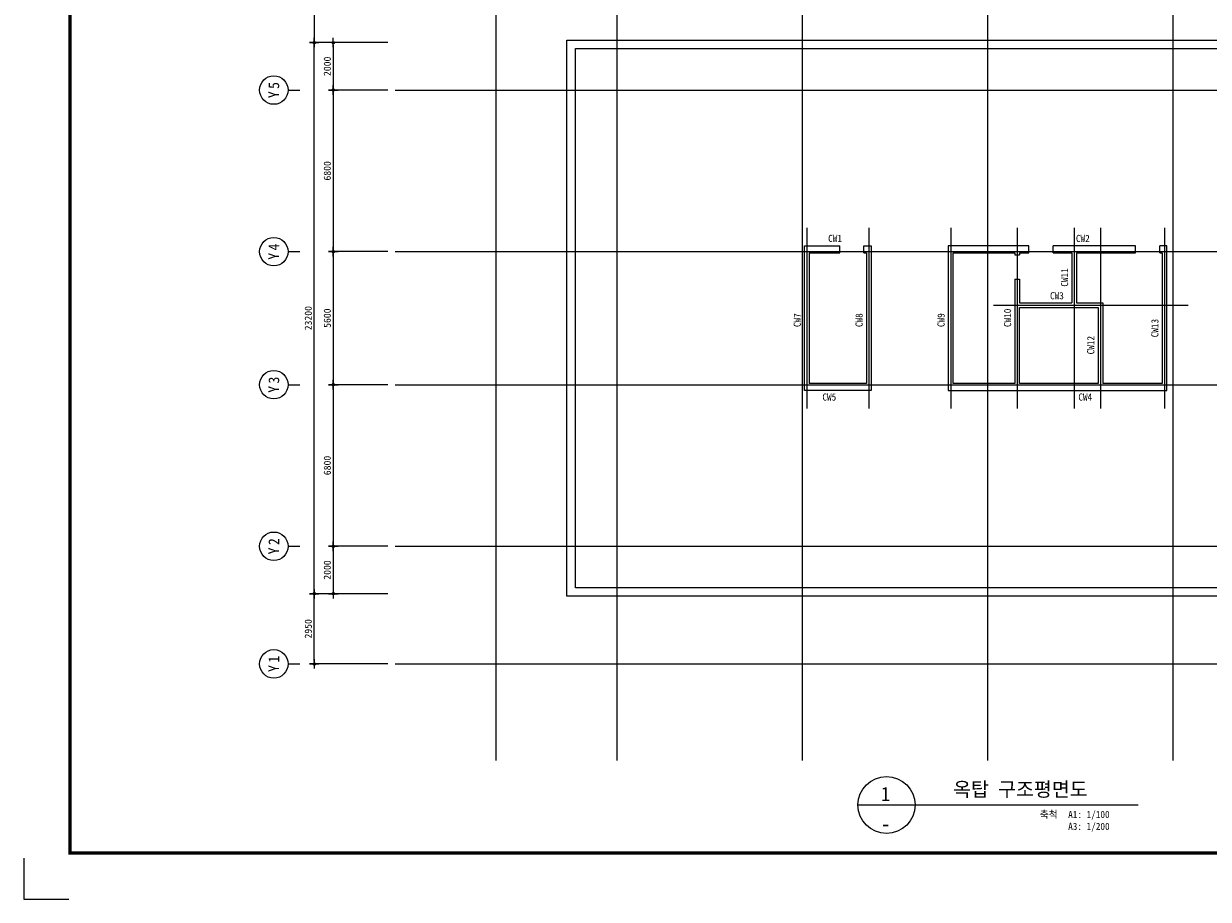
# Model space of a CAD drawing. Header units: inches. Extents: x 4005871 to 4089971, y -5560604 to -5501204.
# Tile 1 of 4: x 4005871 to 4055725, y -5560604 to -5523751. Entities that reach past the tile are written whole.
import ezdxf
from ezdxf.enums import TextEntityAlignment as Align

# ---------------------------------------------------------------- set-up
doc = ezdxf.new("R2010")
doc.units = ezdxf.units.IN
doc.header["$MEASUREMENT"] = 0
doc.linetypes.add('CEN', pattern=[66, 60, -2, 2, -2])
doc.layers.get('0').update_dxf_attribs({"linetype": 'CONTINUOUS'})
for name, color, linetype in [('3', 3, 'CONTINUOUS'), ('A_GE_FORM', 7, 'CONTINUOUS'), ('CEN', 13, 'CEN'), ('DI', 1, 'CONTINUOUS'), ('DIM', 7, 'CONTINUOUS'), ('HA', 9, 'CONTINUOUS'), ('SHEET_SD', 7, 'CONTINUOUS'), ('SY', 1, 'CONTINUOUS'), ('TE1', 3, 'CONTINUOUS'), ('TE1-W', 2, 'CONTINUOUS'), ('WA1', 2, 'CONTINUOUS')]:
    doc.layers.add(name, color=color, linetype=linetype)
doc.styles.add('GHS', font='txt')
doc.styles.add('HY울릉도 L', font='txt')
doc.styles.add('SDP-S', font='txt')
doc.styles.add('돋움체', font='txt')
doc.dimstyles.new('SMDI-3', dxfattribs={"dimtxt": 3, "dimasz": 1, "dimexe": 2, "dimexo": 3, "dimgap": 1, "dimtad": 1, "dimdsep": 46, "dimtxsty": 'HY울릉도 L', "dimblk": 'Z_DOT', "dimcen": 2.5, "dimdle": 1.5, "dimclrd": 1, "dimclre": 1, "dimclrt": 2, "dimadec": 0, "dimazin": 0, "dimtfac": 1, "dimtix": 1, "dimtmove": 2, "dimatfit": 3, "dimldrblk": 'Z_DOT', "dimfxl": 2, "dimtvp": 1, "dimtolj": 1, "dimtzin": 0, "dimarcsym": 0})

# ---------------------------------------------------------------- blocks, each defined once
blk = doc.blocks.new('sheet _서영')
at = {"layer": 'A_GE_FORM'}
for p, q in [((-362689.99, -1059041.18), (-362689.99, -1059058.43)), ((-362689.99, -1059041.18), (-362689.99, -1059058.43)), ((-362689.99, -1059058.43), (-362670.99, -1059058.43))]:
    blk.add_line(p, q, dxfattribs=at)
at = {"layer": 'A_GE_FORM', "const_width": 1.5}
blk.add_lwpolyline([(-361868.49, -1059038.93), (-362670.49, -1059038.93), (-362670.49, -1058483.93), (-361868.49, -1058483.93)], close=True, dxfattribs=at)
blk = doc.blocks.new('Z_DOT')
at = {"layer": 'DIM', "color": 1, "ltscale": 3}
for p, q in [((-2, 0), (2, 0)), ((0, -2), (0, 2))]:
    blk.add_line(p, q, dxfattribs=at)
for radius in [0.5, 0.25]:
    blk.add_circle((0, 0), radius, dxfattribs=at)
blk = doc.blocks.new('*D11')
at = {"layer": 'DIM', "color": 1, "lineweight": -2, "ltscale": 3, "transparency": 16777216}
for p, q in [((4021199, -5524545), (4017899, -5524545)), ((4018099, -5547645), (4018099, -5524645)), ((4021199, -5547745), (4017899, -5547745))]:
    blk.add_line(p, q, dxfattribs=at)
at = {"layer": 'DIM', "color": 1, "lineweight": -2, "ltscale": 3, "transparency": 16777216, "xscale": 100, "yscale": 100, "zscale": 100}
for p, rotation in [((4018099, -5524545), 90), ((4018099, -5547745), 270)]:
    blk.add_blockref('Z_DOT', p, dxfattribs=dict(at, rotation=rotation))
at = {"layer": 'DIM', "color": 2, "ltscale": 3, "transparency": 16777216, "insert": (4017849, -5536145), "char_height": 300, "attachment_point": 5, "rotation": 90, "style": 'SDP-S'}
blk.add_mtext('\\A1;23200', dxfattribs=at)
blk = doc.blocks.new('*D12')
at = {"layer": 'DIM', "color": 1, "lineweight": -2, "ltscale": 3, "transparency": 16777216}
for p, q in [((4021199, -5515195), (4017899, -5515195)), ((4018099, -5515295), (4018099, -5524445)), ((4021199, -5524545), (4017899, -5524545))]:
    blk.add_line(p, q, dxfattribs=at)
at = {"layer": 'DIM', "color": 1, "lineweight": -2, "ltscale": 3, "transparency": 16777216, "xscale": 100, "yscale": 100, "zscale": 100}
for p, rotation in [((4018099, -5515195), 90), ((4018099, -5524545), 270)]:
    blk.add_blockref('Z_DOT', p, dxfattribs=dict(at, rotation=rotation))
at = {"layer": 'DIM', "color": 2, "ltscale": 3, "transparency": 16777216, "insert": (4017849, -5519870), "char_height": 300, "attachment_point": 5, "rotation": 90, "style": 'SDP-S'}
blk.add_mtext('\\A1;9350', dxfattribs=at)
blk = doc.blocks.new('CCS111')
blk.add_line((0, 8), (0, 3))
blk.add_circle((0, 14), 6)
at = {"color": 3, "style": 'GHS'}
for tag, p in [('X', (-2.45, 14.02)), ('1', (1.44, 14.02))]:
    blk.add_attdef(tag, text='', height=4.5, dxfattribs=at).set_placement(p, align=Align.MIDDLE_CENTER)
blk = doc.blocks.new('*D13')
at = {"layer": 'DIM', "color": 1, "lineweight": -2, "ltscale": 3, "transparency": 16777216}
for p, q in [((4021199, -5524545), (4018699, -5524545)), ((4018899, -5524645), (4018899, -5526445)), ((4021199, -5526545), (4018699, -5526545))]:
    blk.add_line(p, q, dxfattribs=at)
at = {"layer": 'DIM', "color": 1, "lineweight": -2, "ltscale": 3, "transparency": 16777216, "xscale": 100, "yscale": 100, "zscale": 100}
for p, rotation in [((4018899, -5524545), 90), ((4018899, -5526545), 270)]:
    blk.add_blockref('Z_DOT', p, dxfattribs=dict(at, rotation=rotation))
at = {"layer": 'DIM', "color": 2, "ltscale": 3, "transparency": 16777216, "insert": (4018649, -5525545), "char_height": 300, "attachment_point": 5, "rotation": 90, "style": 'SDP-S'}
blk.add_mtext('\\A1;2000', dxfattribs=at)
blk = doc.blocks.new('*D14')
at = {"layer": 'DIM', "color": 1, "lineweight": -2, "ltscale": 3, "transparency": 16777216}
for p, q in [((4021199, -5526545), (4018699, -5526545)), ((4018899, -5526645), (4018899, -5533245)), ((4021199, -5533345), (4018699, -5533345))]:
    blk.add_line(p, q, dxfattribs=at)
at = {"layer": 'DIM', "color": 1, "lineweight": -2, "ltscale": 3, "transparency": 16777216, "xscale": 100, "yscale": 100, "zscale": 100}
for p, rotation in [((4018899, -5526545), 90), ((4018899, -5533345), 270)]:
    blk.add_blockref('Z_DOT', p, dxfattribs=dict(at, rotation=rotation))
at = {"layer": 'DIM', "color": 2, "ltscale": 3, "transparency": 16777216, "insert": (4018649, -5529945), "char_height": 300, "attachment_point": 5, "rotation": 90, "style": 'SDP-S'}
blk.add_mtext('\\A1;6800', dxfattribs=at)
blk = doc.blocks.new('*D15')
at = {"layer": 'DIM', "color": 1, "lineweight": -2, "ltscale": 3, "transparency": 16777216}
for p, q in [((4021199, -5533345), (4018699, -5533345)), ((4018899, -5533445), (4018899, -5538845)), ((4021199, -5538945), (4018699, -5538945))]:
    blk.add_line(p, q, dxfattribs=at)
at = {"layer": 'DIM', "color": 1, "lineweight": -2, "ltscale": 3, "transparency": 16777216, "xscale": 100, "yscale": 100, "zscale": 100}
for p, rotation in [((4018899, -5533345), 90), ((4018899, -5538945), 270)]:
    blk.add_blockref('Z_DOT', p, dxfattribs=dict(at, rotation=rotation))
at = {"layer": 'DIM', "color": 2, "ltscale": 3, "transparency": 16777216, "insert": (4018649, -5536145), "char_height": 300, "attachment_point": 5, "rotation": 90, "style": 'SDP-S'}
blk.add_mtext('\\A1;5600', dxfattribs=at)
blk = doc.blocks.new('*D16')
at = {"layer": 'DIM', "color": 1, "lineweight": -2, "ltscale": 3, "transparency": 16777216}
for p, q in [((4021199, -5538945), (4018699, -5538945)), ((4018899, -5539045), (4018899, -5545645)), ((4021199, -5545745), (4018699, -5545745))]:
    blk.add_line(p, q, dxfattribs=at)
at = {"layer": 'DIM', "color": 1, "lineweight": -2, "ltscale": 3, "transparency": 16777216, "xscale": 100, "yscale": 100, "zscale": 100}
for p, rotation in [((4018899, -5538945), 90), ((4018899, -5545745), 270)]:
    blk.add_blockref('Z_DOT', p, dxfattribs=dict(at, rotation=rotation))
at = {"layer": 'DIM', "color": 2, "ltscale": 3, "transparency": 16777216, "insert": (4018649, -5542345), "char_height": 300, "attachment_point": 5, "rotation": 90, "style": 'SDP-S'}
blk.add_mtext('\\A1;6800', dxfattribs=at)
blk = doc.blocks.new('*D17')
at = {"layer": 'DIM', "color": 1, "lineweight": -2, "ltscale": 3, "transparency": 16777216}
for p, q in [((4021199, -5545745), (4018699, -5545745)), ((4018899, -5545845), (4018899, -5547645)), ((4021199, -5547745), (4018699, -5547745))]:
    blk.add_line(p, q, dxfattribs=at)
at = {"layer": 'DIM', "color": 1, "lineweight": -2, "ltscale": 3, "transparency": 16777216, "xscale": 100, "yscale": 100, "zscale": 100}
for p, rotation in [((4018899, -5545745), 90), ((4018899, -5547745), 270)]:
    blk.add_blockref('Z_DOT', p, dxfattribs=dict(at, rotation=rotation))
at = {"layer": 'DIM', "color": 2, "ltscale": 3, "transparency": 16777216, "insert": (4018649, -5546745), "char_height": 300, "attachment_point": 5, "rotation": 90, "style": 'SDP-S'}
blk.add_mtext('\\A1;2000', dxfattribs=at)
blk = doc.blocks.new('*D18')
at = {"layer": 'DIM', "color": 1, "lineweight": -2, "ltscale": 3, "transparency": 16777216}
for p, q in [((4021199, -5547745), (4017899, -5547745)), ((4018099, -5550595), (4018099, -5547845)), ((4021199, -5550695), (4017899, -5550695))]:
    blk.add_line(p, q, dxfattribs=at)
at = {"layer": 'DIM', "color": 1, "lineweight": -2, "ltscale": 3, "transparency": 16777216, "xscale": 100, "yscale": 100, "zscale": 100}
for p, rotation in [((4018099, -5547745), 90), ((4018099, -5550695), 270)]:
    blk.add_blockref('Z_DOT', p, dxfattribs=dict(at, rotation=rotation))
at = {"layer": 'DIM', "color": 2, "ltscale": 3, "transparency": 16777216, "insert": (4017849, -5549220), "char_height": 300, "attachment_point": 5, "rotation": 90, "style": 'SDP-S'}
blk.add_mtext('\\A1;2950', dxfattribs=at)

msp = doc.modelspace()

# ---------------------------------------------------------------- linework, layer by layer
at = {"layer": 'CEN'}
for p, q in [((4025734.289, -5510409.833), (4025734.289, -5554758.274)), ((4030834.289, -5510409.833), (4030834.289, -5554758.274)), ((4038634.289, -5510409.833), (4038634.289, -5554758.274)), ((4046434.289, -5510409.833), (4046434.289, -5554758.274)), ((4054234.289, -5510409.833), (4054234.289, -5554758.274)), ((4021498.874, -5526545.309), (4072357.54, -5526545.309)), ((4038834.289, -5532345.309), (4038834.289, -5539945.309)), ((4041434.289, -5532345.309), (4041434.289, -5539945.309)), ((4044884.289, -5532345.309), (4044884.289, -5539945.309)), ((4047684.289, -5532345.309), (4047684.289, -5539945.309)), ((4050084.289, -5532345.309), (4050084.289, -5539945.309)), ((4051184.289, -5532345.309), (4051184.289, -5539945.309)), ((4053884.289, -5532345.309), (4053884.289, -5539945.309)), ((4021498.874, -5533345.309), (4072357.54, -5533345.309)), ((4046684.289, -5535595.309), (4054884.289, -5535595.309)), ((4021498.874, -5538945.309), (4072357.54, -5538945.309)), ((4021498.874, -5545745.309), (4072357.54, -5545745.309)), ((4021498.874, -5550695.309), (4072357.54, -5550695.309))]:
    msp.add_line(p, q, dxfattribs=at)
at = {"layer": 'HA', "ltscale": 1000}
for points in [[(4028729.289, -5524440.309), (4064139.289, -5524440.309), (4064139.289, -5547850.309), (4028729.289, -5547850.309)], [(4029089.289, -5524800.309), (4063779.289, -5524800.309), (4063779.289, -5547490.309), (4029089.289, -5547490.309)]]:
    msp.add_lwpolyline(points, close=True, dxfattribs=at)
at = {"layer": 'SY'}
msp.add_line((4040982.551, -5556634.787), (4052775.214, -5556634.787), dxfattribs=at)
msp.add_circle((4042182.551, -5556634.787), 1200, dxfattribs=at)
at = {"layer": 'WA1'}
for p, q in [((4040214.289, -5533395.309), (4040214.289, -5533095.309)), ((4041234.289, -5533395.309), (4041234.289, -5533095.309)), ((4048174.289, -5533395.309), (4048174.289, -5533095.309)), ((4049194.289, -5533395.309), (4049194.289, -5533095.309)), ((4052664.289, -5533395.309), (4052664.289, -5533095.309)), ((4053684.289, -5533395.309), (4053684.289, -5533095.309)), ((4038934.289, -5533395.309), (4038934.289, -5538895.309)), ((4047584.289, -5533395.309), (4047584.289, -5533485.309)), ((4047584.289, -5533485.309), (4047784.289, -5533485.309)), ((4047784.289, -5533395.309), (4047784.289, -5533485.309)), ((4049984.289, -5533395.309), (4049984.289, -5535495.309)), ((4050184.289, -5533395.309), (4050184.289, -5535495.309)), ((4047584.289, -5534505.309), (4047584.289, -5538895.309)), ((4047584.289, -5534505.309), (4047784.289, -5534505.309)), ((4047784.289, -5534505.309), (4047784.289, -5535495.309)), ((4047784.289, -5535495.309), (4049984.289, -5535495.309)), ((4047784.289, -5535695.309), (4051084.289, -5535695.309)), ((4050184.289, -5535495.309), (4051284.289, -5535495.309)), ((4051084.289, -5535695.309), (4051084.289, -5538895.309)), ((4051284.289, -5535495.309), (4051284.289, -5538895.309))]:
    msp.add_line(p, q, dxfattribs=at)
for points in [[(4041234.289, -5533095.309), (4041534.289, -5533095.309), (4041534.289, -5539195.309), (4038734.289, -5539195.309), (4038734.289, -5533095.309), (4040214.289, -5533095.309)], [(4048174.289, -5533095.309), (4044784.289, -5533095.309), (4044784.289, -5539195.309), (4053984.289, -5539195.309), (4053984.289, -5533095.309), (4053684.289, -5533095.309)], [(4052664.289, -5533095.309), (4049194.289, -5533095.309)], [(4038934.289, -5533395.309), (4040214.289, -5533395.309)], [(4041234.289, -5533395.309), (4041334.289, -5533395.309), (4041334.289, -5538895.309), (4038934.289, -5538895.309)], [(4047584.289, -5538895.309), (4044984.289, -5538895.309), (4044984.289, -5533395.309), (4047584.289, -5533395.309)], [(4047784.289, -5533395.309), (4048174.289, -5533395.309)], [(4049194.289, -5533395.309), (4049984.289, -5533395.309)], [(4050184.289, -5533395.309), (4052664.289, -5533395.309)], [(4053684.289, -5533395.309), (4053784.289, -5533395.309), (4053784.289, -5538895.309)], [(4051084.289, -5538895.309), (4047784.289, -5538895.309), (4047784.289, -5535695.309)], [(4053784.289, -5538895.309), (4051284.289, -5538895.309)]]:
    msp.add_lwpolyline(points, dxfattribs=at)

# ---------------------------------------------------------------- block references
at = {"layer": '3', "xscale": 100, "yscale": 100, "zscale": 100}
msp.add_blockref('sheet _서영', (40274870.4, 100345239.336), dxfattribs=at)
at = {"layer": 'DI'}
ref = msp.add_blockref('CCS111', (4017798.874, -5526545.309), dxfattribs=dict(at, xscale=100, yscale=100, zscale=100, rotation=90))
ref.add_attrib('1', '5', dxfattribs={"layer": '0', "color": 3, "height": 450, "rotation": 90, "style": '돋움체'}).set_placement((4016398.079, -5526351.559), align=Align.MIDDLE_CENTER)
ref.add_attrib('X', 'Y', dxfattribs={"layer": '0', "color": 3, "height": 450, "rotation": 90, "style": '돋움체'}).set_placement((4016397.082, -5526740.514), align=Align.MIDDLE_CENTER)
ref = msp.add_blockref('CCS111', (4017798.874, -5533345.309), dxfattribs=dict(at, xscale=100, yscale=100, zscale=100, rotation=90))
ref.add_attrib('1', '4', dxfattribs={"layer": '0', "color": 3, "height": 450, "rotation": 90, "style": '돋움체'}).set_placement((4016398.079, -5533151.559), align=Align.MIDDLE_CENTER)
ref.add_attrib('X', 'Y', dxfattribs={"layer": '0', "color": 3, "height": 450, "rotation": 90, "style": '돋움체'}).set_placement((4016397.082, -5533540.514), align=Align.MIDDLE_CENTER)
ref = msp.add_blockref('CCS111', (4017798.874, -5538945.309), dxfattribs=dict(at, xscale=100, yscale=100, zscale=100, rotation=90))
ref.add_attrib('1', '3', dxfattribs={"layer": '0', "color": 3, "height": 450, "rotation": 90, "style": '돋움체'}).set_placement((4016398.079, -5538751.559), align=Align.MIDDLE_CENTER)
ref.add_attrib('X', 'Y', dxfattribs={"layer": '0', "color": 3, "height": 450, "rotation": 90, "style": '돋움체'}).set_placement((4016397.082, -5539140.514), align=Align.MIDDLE_CENTER)
ref = msp.add_blockref('CCS111', (4017798.874, -5545745.309), dxfattribs=dict(at, xscale=100, yscale=100, zscale=100, rotation=90))
ref.add_attrib('1', '2', dxfattribs={"layer": '0', "color": 3, "height": 450, "rotation": 90, "style": '돋움체'}).set_placement((4016398.079, -5545551.559), align=Align.MIDDLE_CENTER)
ref.add_attrib('X', 'Y', dxfattribs={"layer": '0', "color": 3, "height": 450, "rotation": 90, "style": '돋움체'}).set_placement((4016397.082, -5545940.514), align=Align.MIDDLE_CENTER)
ref = msp.add_blockref('CCS111', (4017798.874, -5550695.309), dxfattribs=dict(at, xscale=100, yscale=100, zscale=100, rotation=90))
ref.add_attrib('1', '1', dxfattribs={"layer": '0', "color": 3, "height": 450, "rotation": 90, "style": '돋움체'}).set_placement((4016398.079, -5550501.559), align=Align.MIDDLE_CENTER)
ref.add_attrib('X', 'Y', dxfattribs={"layer": '0', "color": 3, "height": 450, "rotation": 90, "style": '돋움체'}).set_placement((4016397.082, -5550890.514), align=Align.MIDDLE_CENTER)

# ---------------------------------------------------------------- texts
at = {"layer": 'SHEET_SD', "color": 3, "style": '돋움체'}
for s, p in [('1', (4042146.968, -5556168.122)), ('-', (4042141.475, -5557428.696))]:
    msp.add_text(s, height=600, dxfattribs=at).set_placement(p, align=Align.MIDDLE)
at = {"layer": 'TE1', "linetype": 'Continuous', "style": '돋움체'}
msp.add_text('옥탑 구조평면도', height=600, dxfattribs=at).set_placement((4044987.246, -5556453.378), align=Align.BOTTOM_LEFT)
for s, p in [('축척', (4049384.125, -5557273.237)), ('A1: 1/100', (4051572.828, -5557273.237)), ('A3: 1/200', (4051572.828, -5557773.237))]:
    msp.add_text(s, height=300, dxfattribs=at).set_placement(p, align=Align.BOTTOM_RIGHT)
at = {"layer": 'TE1-W', "style": '돋움체'}
for s, p in [('CW1', (4039725.549, -5532937.722)), ('CW2', (4050154.396, -5532937.722)), ('CW3', (4049064.636, -5535350.221)), ('CW5', (4039484.666, -5539614.583)), ('CW4', (4050256.453, -5539614.583))]:
    msp.add_text(s, height=300, dxfattribs=at).set_placement(p)
for s, p in [('CW11', (4049826.702, -5534819.366)), ('CW7', (4038576.702, -5536519.366)), ('CW8', (4041176.702, -5536519.366)), ('CW9', (4044626.702, -5536519.366)), ('CW10', (4047426.702, -5536519.366)), ('CW13', (4053626.702, -5536950.963)), ('CW12', (4050926.702, -5537669.366))]:
    msp.add_text(s, height=300, rotation=90, dxfattribs=at).set_placement(p)

# ---------------------------------------------------------------- dimensions: what is measured, and where the dimension line sits
at = {"layer": 'DIM', "ltscale": 3}
for base, p1, p2, angle, picture, middle in [((4018098.874, -5524545.309), (4021498.874, -5515195.309), (4021498.874, -5524545.309), 90, '*D12', (4017848.67, -5519870.309)), ((4018098.874, -5524545.309), (4021498.874, -5547745.309), (4021498.874, -5524545.309), 90, '*D11', (4017848.67, -5536145.309)), ((4018898.874, -5526545.309), (4021498.874, -5524545.309), (4021498.874, -5526545.309), 90, '*D13', (4018648.67, -5525545.309)), ((4018898.874, -5533345.309), (4021498.874, -5526545.309), (4021498.874, -5533345.309), 90, '*D14', (4018648.67, -5529945.309)), ((4018898.874, -5538945.309), (4021498.874, -5533345.309), (4021498.874, -5538945.309), 90, '*D15', (4018648.67, -5536145.309)), ((4018898.874, -5545745.309), (4021498.874, -5538945.309), (4021498.874, -5545745.309), 90, '*D16', (4018648.67, -5542345.309)), ((4018898.874, -5547745.309), (4021498.874, -5545745.309), (4021498.874, -5547745.309), 90, '*D17', (4018648.67, -5546745.309)), ((4018098.874, -5547745.309), (4021498.874, -5550695.309), (4021498.874, -5547745.309), 270, '*D18', (4017848.67, -5549220.309))]:
    dim = msp.add_linear_dim(base=base, p1=p1, p2=p2, angle=angle, dimstyle='SMDI-3', override={"dimscale": 100, "dimtxsty": 'SDP-S'}, dxfattribs=at)
    dim.commit()
    dim.dimension.update_dxf_attribs({"geometry": picture, "text_midpoint": middle})

doc.saveas('drawing.dxf')
